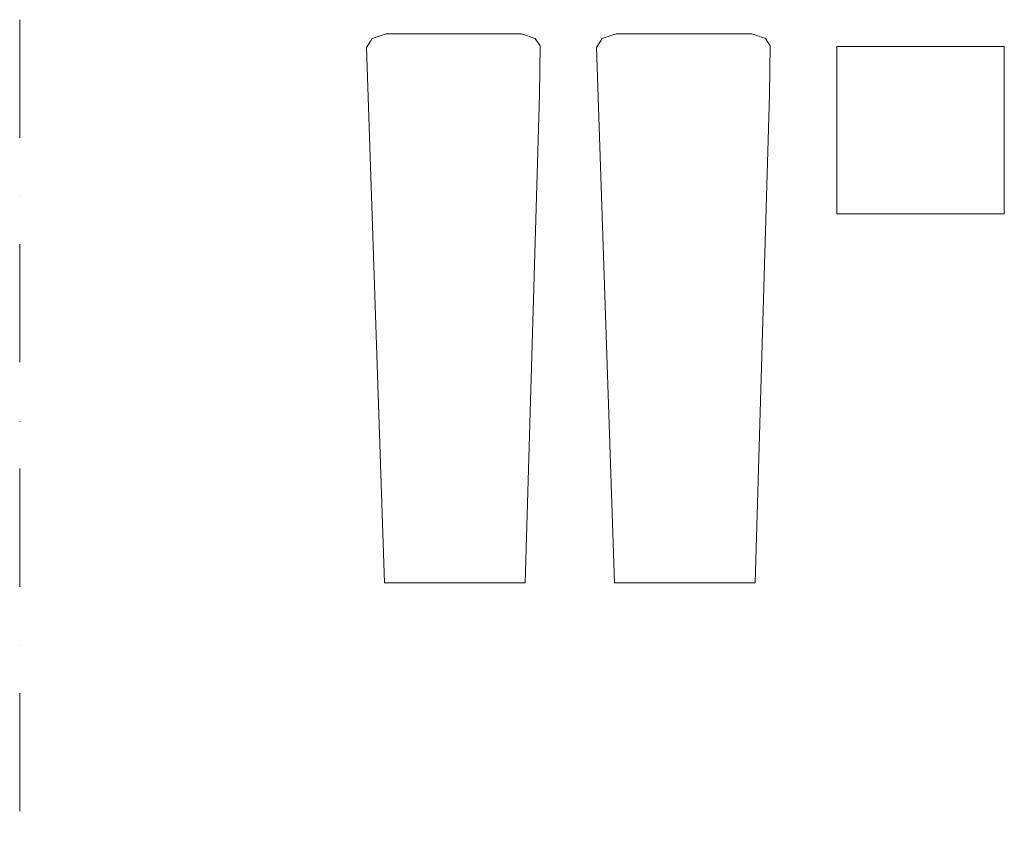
# Model space of a CAD drawing. Header units: millimetres. Extents: x -14761 to 157739, y -22400 to 107990.
# Tile 188 of 228: x 126000 to 128942, y 41458 to 43933. Entities that reach past the tile are written whole.
import ezdxf

# ---------------------------------------------------------------- set-up
doc = ezdxf.new("R2010")
doc.units = ezdxf.units.MM
doc.header["$MEASUREMENT"] = 0
doc.linetypes.add('Штрихпунктирная', pattern=[670.277762, 352.777767, -176.388884, 0, -141.111112])
doc.layers.add('Интерьер - лежаки 2', color=7, linetype='Continuous')
doc.layers.add('Элемент Модели - Оси', color=7, linetype='Continuous')

msp = doc.modelspace()

# ---------------------------------------------------------------- linework, layer by layer
at = {"layer": 'Интерьер - лежаки 2', "color": 7, "linetype": 'Continuous', "lineweight": 15}
for p, q in [((128441.7, 43353), (128441.7, 43853)), ((128441.7, 43853), (128941.7, 43853)), ((128941.7, 43853), (128941.7, 43353)), ((128941.7, 43353), (128441.7, 43353))]:
    msp.add_line(p, q, dxfattribs=at)
at = {"layer": 'Интерьер - лежаки 2', "color": 7, "linetype": 'Continuous', "lineweight": 15, "flags": 128}
for points in [[(127552.7, 43709.9), (127554.6, 43855.1), (127540.5, 43876.5), (127499.7, 43891), (127094.9, 43891.1), (127053, 43876.5), (127036.3, 43849.7), (127089.7, 42251), (127509.7, 42251)], [(128240.1, 43709.9), (128242, 43855.1), (128227.9, 43876.5), (128187.1, 43891), (127782.3, 43891.1), (127740.4, 43876.5), (127723.7, 43849.7), (127777.1, 42251), (128197.1, 42251)]]:
    msp.add_lwpolyline(points, close=True, dxfattribs=at)
at = {"layer": 'Элемент Модели - Оси', "color": 7, "linetype": 'Штрихпунктирная', "lineweight": 15}
msp.add_line((126000, 92200), (126000, -1975), dxfattribs=at)

doc.saveas('drawing.dxf')
